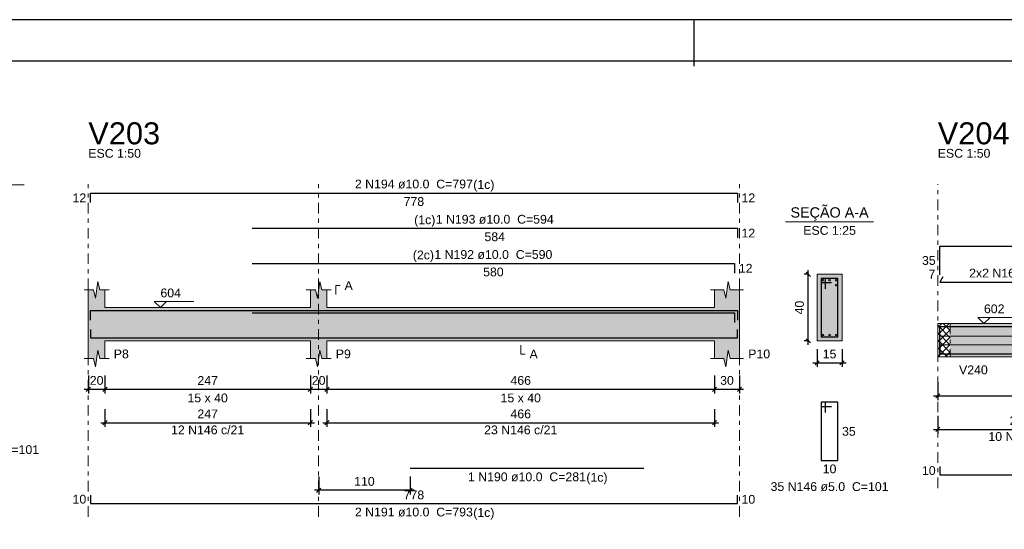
# Model space of a CAD drawing. Header units: millimetres. Extents: x 0 to 119, y 0 to 84.
# Tile 19 of 30: x 47 to 71, y 72 to 84. Entities that reach past the tile are written whole.
import ezdxf

# ---------------------------------------------------------------- set-up
doc = ezdxf.new("R2010")
doc.units = ezdxf.units.MM
doc.header["$MEASUREMENT"] = 0
doc.linetypes.add('DASHDOT', pattern=[2.54, 1.27, -0.635, 0, -0.635])
doc.linetypes.add('NULL', pattern=[0])
doc.layers.get('0').update_dxf_attribs({"lineweight": 18})
for name, color, linetype, lineweight in [('Descrição da armadura', 7, 'Continuous', 0), ('DT-Arm complementar', 5, 'Continuous', 5), ('DT-Barras na forma', 2, 'Continuous', 30), ('DT-Barras no corte', 5, 'Continuous', 5), ('DT-Barras rebatidas', 2, 'Continuous', 30), ('DT-Cotas', 9, 'Continuous', 5), ('DT-Forma', 5, 'Continuous', 5), ('DT-Hachura forma vigas', 254, 'Continuous', 5), ('DT-Hachura intersecção vigas', 9, 'Continuous', 5), ('DT-Hachura seção vigas', 254, 'Continuous', 5), ('DT-Pontilhado', 9, 'DASHDOT', 5), ('DT-Textos', 7, 'Continuous', 5), ('DT-Título', 3, 'Continuous', 20), ('Textos armaduras', 7, 'Continuous', 0)]:
    doc.layers.add(name, color=color, linetype=linetype, lineweight=lineweight)
doc.layers.add('SEDUC_MARF', color=1, linetype='Continuous')
doc.layers.add('SEDUC_MARGG', color=7, linetype='Continuous')
doc.styles.add('Arial', font='txt')
doc.dimstyles.new('UM_25.000000', dxfattribs={"dimtxt": 0.18, "dimasz": 0.1, "dimexe": 0.1, "dimexo": 0.2, "dimgap": 0, "dimtad": 1, "dimtih": 1, "dimtoh": 1, "dimdec": 1, "dimlfac": 25, "dimzin": 0, "dimdsep": 46, "dimtxsty": 'Standard', "dimcen": 0.09, "dimdle": 0.1, "dimadec": 1, "dimazin": 2, "dimtfac": 1, "dimtdec": 4, "dimtofl": 0, "dimtmove": 0, "dimatfit": 3, "dimfxl": 1, "dimtolj": 1, "dimarcsym": 0})
doc.dimstyles.new('UM_50.000000', dxfattribs={"dimtxt": 0.18, "dimasz": 0.1, "dimexe": 0.1, "dimexo": 0.2, "dimgap": 0, "dimtad": 1, "dimtih": 1, "dimtoh": 1, "dimdec": 1, "dimlfac": 50, "dimzin": 0, "dimdsep": 46, "dimtxsty": 'Standard', "dimcen": 0.09, "dimdle": 0.1, "dimadec": 1, "dimazin": 2, "dimtfac": 1, "dimtdec": 4, "dimtofl": 0, "dimtmove": 0, "dimatfit": 3, "dimfxl": 1, "dimtolj": 1, "dimarcsym": 0})

# ---------------------------------------------------------------- blocks, each defined once
blk = doc.blocks.new('_Oblique')
at = {"color": 0, "linetype": 'ByBlock', "lineweight": -2}
blk.add_line((-0.5, -0.5), (0.5, 0.5), dxfattribs=at)
blk = doc.blocks.new('*D26')
at = {"layer": 'Defpoints', "color": 0}
for p in [(48.839, 75.74), (49.239, 75.74), (49.239, 75.21)]:
    blk.add_point(p, dxfattribs=at)
at = {"layer": 'DT-Cotas', "color": 0, "lineweight": -2}
for p, q in [((48.839, 75.54), (48.839, 75.11)), ((49.239, 75.54), (49.239, 75.11)), ((48.739, 75.21), (49.339, 75.21))]:
    blk.add_line(p, q, dxfattribs=at)
at = {"layer": 'DT-Cotas', "color": 0, "lineweight": -2, "xscale": 0.1, "yscale": 0.1, "zscale": 0.1, "rotation": 180}
blk.add_blockref('_Oblique', (48.839, 75.21), dxfattribs=at)
at = {"layer": 'DT-Cotas', "color": 0, "lineweight": -2, "xscale": 0.1, "yscale": 0.1, "zscale": 0.1}
blk.add_blockref('_Oblique', (49.239, 75.21), dxfattribs=at)
at = {"layer": 'DT-Cotas', "color": 7, "insert": (49.039, 75.422), "char_height": 0.2118, "attachment_point": 5, "rotation": 0.0057, "style": 'Arial'}
blk.add_mtext('\\A1;20', dxfattribs=at)
blk = doc.blocks.new('*D27')
at = {"layer": 'Defpoints', "color": 0}
for p in [(49.239, 75.74), (54.179, 75.74), (54.179, 75.21)]:
    blk.add_point(p, dxfattribs=at)
at = {"layer": 'DT-Cotas', "color": 0, "lineweight": -2}
for p, q in [((49.239, 75.54), (49.239, 75.11)), ((54.179, 75.54), (54.179, 75.11)), ((49.139, 75.21), (54.279, 75.21))]:
    blk.add_line(p, q, dxfattribs=at)
at = {"layer": 'DT-Cotas', "color": 0, "lineweight": -2, "xscale": 0.1, "yscale": 0.1, "zscale": 0.1, "rotation": 180}
blk.add_blockref('_Oblique', (49.239, 75.21), dxfattribs=at)
at = {"layer": 'DT-Cotas', "color": 0, "lineweight": -2, "xscale": 0.1, "yscale": 0.1, "zscale": 0.1}
blk.add_blockref('_Oblique', (54.179, 75.21), dxfattribs=at)
at = {"layer": 'DT-Cotas', "color": 7, "insert": (51.709, 75.422), "char_height": 0.2118, "attachment_point": 5, "rotation": 0.0057, "style": 'Arial'}
blk.add_mtext('\\A1;247', dxfattribs=at)
blk = doc.blocks.new('*D28')
at = {"layer": 'Defpoints', "color": 0}
for p in [(54.179, 75.74), (54.579, 75.74), (54.579, 75.21)]:
    blk.add_point(p, dxfattribs=at)
at = {"layer": 'DT-Cotas', "color": 0, "lineweight": -2}
for p, q in [((54.179, 75.54), (54.179, 75.11)), ((54.579, 75.54), (54.579, 75.11)), ((54.079, 75.21), (54.679, 75.21))]:
    blk.add_line(p, q, dxfattribs=at)
at = {"layer": 'DT-Cotas', "color": 0, "lineweight": -2, "xscale": 0.1, "yscale": 0.1, "zscale": 0.1, "rotation": 180}
blk.add_blockref('_Oblique', (54.179, 75.21), dxfattribs=at)
at = {"layer": 'DT-Cotas', "color": 0, "lineweight": -2, "xscale": 0.1, "yscale": 0.1, "zscale": 0.1}
blk.add_blockref('_Oblique', (54.579, 75.21), dxfattribs=at)
at = {"layer": 'DT-Cotas', "color": 7, "insert": (54.379, 75.422), "char_height": 0.2118, "attachment_point": 5, "rotation": 0.0057, "style": 'Arial'}
blk.add_mtext('\\A1;20', dxfattribs=at)
blk = doc.blocks.new('*D29')
at = {"layer": 'Defpoints', "color": 0}
for p in [(54.579, 75.74), (63.899, 75.74), (63.899, 75.21)]:
    blk.add_point(p, dxfattribs=at)
at = {"layer": 'DT-Cotas', "color": 0, "lineweight": -2}
for p, q in [((54.579, 75.54), (54.579, 75.11)), ((63.899, 75.54), (63.899, 75.11)), ((54.479, 75.21), (63.999, 75.21))]:
    blk.add_line(p, q, dxfattribs=at)
at = {"layer": 'DT-Cotas', "color": 0, "lineweight": -2, "xscale": 0.1, "yscale": 0.1, "zscale": 0.1, "rotation": 180}
blk.add_blockref('_Oblique', (54.579, 75.21), dxfattribs=at)
at = {"layer": 'DT-Cotas', "color": 0, "lineweight": -2, "xscale": 0.1, "yscale": 0.1, "zscale": 0.1}
blk.add_blockref('_Oblique', (63.899, 75.21), dxfattribs=at)
at = {"layer": 'DT-Cotas', "color": 7, "insert": (59.239, 75.422), "char_height": 0.2118, "attachment_point": 5, "rotation": 0.0057, "style": 'Arial'}
blk.add_mtext('\\A1;466', dxfattribs=at)
blk = doc.blocks.new('*D30')
at = {"layer": 'Defpoints', "color": 0}
for p in [(63.899, 75.74), (64.499, 75.74), (64.499, 75.21)]:
    blk.add_point(p, dxfattribs=at)
at = {"layer": 'DT-Cotas', "color": 0, "lineweight": -2}
for p, q in [((63.899, 75.54), (63.899, 75.11)), ((64.499, 75.54), (64.499, 75.11)), ((63.799, 75.21), (64.599, 75.21))]:
    blk.add_line(p, q, dxfattribs=at)
at = {"layer": 'DT-Cotas', "color": 0, "lineweight": -2, "xscale": 0.1, "yscale": 0.1, "zscale": 0.1, "rotation": 180}
blk.add_blockref('_Oblique', (63.899, 75.21), dxfattribs=at)
at = {"layer": 'DT-Cotas', "color": 0, "lineweight": -2, "xscale": 0.1, "yscale": 0.1, "zscale": 0.1}
blk.add_blockref('_Oblique', (64.499, 75.21), dxfattribs=at)
at = {"layer": 'DT-Cotas', "color": 7, "insert": (64.199, 75.422), "char_height": 0.2118, "attachment_point": 5, "rotation": 0.0057, "style": 'Arial'}
blk.add_mtext('\\A1;30', dxfattribs=at)
blk = doc.blocks.new('*D31')
at = {"layer": 'Defpoints', "color": 0}
for p in [(54.379, 73.311), (56.579, 73.311), (54.379, 72.781)]:
    blk.add_point(p, dxfattribs=at)
at = {"layer": 'DT-Cotas', "color": 0, "lineweight": -2}
for p, q in [((54.379, 73.111), (54.379, 72.681)), ((56.579, 73.111), (56.579, 72.681)), ((56.679, 72.781), (54.279, 72.781))]:
    blk.add_line(p, q, dxfattribs=at)
at = {"layer": 'DT-Cotas', "color": 0, "lineweight": -2, "xscale": 0.1, "yscale": 0.1, "zscale": 0.1, "rotation": 180}
blk.add_blockref('_Oblique', (54.379, 72.781), dxfattribs=at)
at = {"layer": 'DT-Cotas', "color": 0, "lineweight": -2, "xscale": 0.1, "yscale": 0.1, "zscale": 0.1}
blk.add_blockref('_Oblique', (56.579, 72.781), dxfattribs=at)
at = {"layer": 'DT-Cotas', "color": 7, "insert": (55.479, 72.993), "char_height": 0.2118, "attachment_point": 5, "rotation": 0.0057, "style": 'Arial'}
blk.add_mtext('\\A1;110', dxfattribs=at)
blk = doc.blocks.new('*D32')
at = {"layer": 'Defpoints', "color": 0}
for p in [(66.155, 77.975), (66.367, 77.975), (66.367, 76.375)]:
    blk.add_point(p, dxfattribs=at)
at = {"layer": 'DT-Cotas', "color": 0, "lineweight": -2}
for p, q in [((66.167, 77.975), (66.055, 77.975)), ((66.155, 76.275), (66.155, 78.075)), ((66.167, 76.375), (66.055, 76.375))]:
    blk.add_line(p, q, dxfattribs=at)
at = {"layer": 'DT-Cotas', "color": 0, "lineweight": -2, "xscale": 0.1, "yscale": 0.1, "zscale": 0.1}
for p, rotation in [((66.155, 77.975), 90), ((66.155, 76.375), 270)]:
    blk.add_blockref('_Oblique', p, dxfattribs=dict(at, rotation=rotation))
at = {"layer": 'DT-Cotas', "color": 7, "insert": (65.943, 77.175), "char_height": 0.2118, "attachment_point": 5, "rotation": 90, "style": 'Arial'}
blk.add_mtext('\\A1;40', dxfattribs=at)
blk = doc.blocks.new('*D33')
at = {"layer": 'Defpoints', "color": 0}
for p in [(66.367, 76.375), (66.967, 76.375), (66.967, 75.846)]:
    blk.add_point(p, dxfattribs=at)
at = {"layer": 'DT-Cotas', "color": 0, "lineweight": -2}
for p, q in [((66.367, 76.175), (66.367, 75.746)), ((66.967, 76.175), (66.967, 75.746)), ((66.267, 75.846), (67.067, 75.846))]:
    blk.add_line(p, q, dxfattribs=at)
at = {"layer": 'DT-Cotas', "color": 0, "lineweight": -2, "xscale": 0.1, "yscale": 0.1, "zscale": 0.1, "rotation": 180}
blk.add_blockref('_Oblique', (66.367, 75.846), dxfattribs=at)
at = {"layer": 'DT-Cotas', "color": 0, "lineweight": -2, "xscale": 0.1, "yscale": 0.1, "zscale": 0.1}
blk.add_blockref('_Oblique', (66.967, 75.846), dxfattribs=at)
at = {"layer": 'DT-Cotas', "color": 7, "insert": (66.667, 76.058), "char_height": 0.2118, "attachment_point": 5, "rotation": 0.0057, "style": 'Arial'}
blk.add_mtext('\\A1;15', dxfattribs=at)
blk = doc.blocks.new('*D34')
at = {"layer": 'Defpoints', "color": 0}
for p in [(49.239, 74.935), (54.179, 74.935), (54.179, 74.406)]:
    blk.add_point(p, dxfattribs=at)
at = {"layer": 'DT-Cotas', "color": 0, "lineweight": -2}
for p, q in [((49.239, 74.735), (49.239, 74.306)), ((54.179, 74.735), (54.179, 74.306)), ((49.139, 74.406), (54.279, 74.406))]:
    blk.add_line(p, q, dxfattribs=at)
at = {"layer": 'DT-Cotas', "color": 0, "lineweight": -2, "xscale": 0.1, "yscale": 0.1, "zscale": 0.1, "rotation": 180}
blk.add_blockref('_Oblique', (49.239, 74.406), dxfattribs=at)
at = {"layer": 'DT-Cotas', "color": 0, "lineweight": -2, "xscale": 0.1, "yscale": 0.1, "zscale": 0.1}
blk.add_blockref('_Oblique', (54.179, 74.406), dxfattribs=at)
at = {"layer": 'DT-Cotas', "color": 7, "insert": (51.709, 74.617), "char_height": 0.2118, "attachment_point": 5, "rotation": 0.0057, "style": 'Arial'}
blk.add_mtext('\\A1;247', dxfattribs=at)
blk = doc.blocks.new('*D35')
at = {"layer": 'Defpoints', "color": 0}
for p in [(54.579, 74.935), (63.899, 74.935), (63.899, 74.406)]:
    blk.add_point(p, dxfattribs=at)
at = {"layer": 'DT-Cotas', "color": 0, "lineweight": -2}
for p, q in [((54.579, 74.735), (54.579, 74.306)), ((63.899, 74.735), (63.899, 74.306)), ((54.479, 74.406), (63.999, 74.406))]:
    blk.add_line(p, q, dxfattribs=at)
at = {"layer": 'DT-Cotas', "color": 0, "lineweight": -2, "xscale": 0.1, "yscale": 0.1, "zscale": 0.1, "rotation": 180}
blk.add_blockref('_Oblique', (54.579, 74.406), dxfattribs=at)
at = {"layer": 'DT-Cotas', "color": 0, "lineweight": -2, "xscale": 0.1, "yscale": 0.1, "zscale": 0.1}
blk.add_blockref('_Oblique', (63.899, 74.406), dxfattribs=at)
at = {"layer": 'DT-Cotas', "color": 7, "insert": (59.239, 74.617), "char_height": 0.2118, "attachment_point": 5, "rotation": 0.0057, "style": 'Arial'}
blk.add_mtext('\\A1;466', dxfattribs=at)
blk = doc.blocks.new('*D36')
at = {"layer": 'Defpoints', "color": 0}
for p in [(69.269, 75.58), (73.615, 75.58), (73.615, 75.051)]:
    blk.add_point(p, dxfattribs=at)
at = {"layer": 'DT-Cotas', "color": 0, "lineweight": -2}
for p, q in [((69.269, 75.38), (69.269, 74.951)), ((73.615, 75.38), (73.615, 74.951)), ((69.169, 75.051), (73.715, 75.051))]:
    blk.add_line(p, q, dxfattribs=at)
at = {"layer": 'DT-Cotas', "color": 0, "lineweight": -2, "xscale": 0.1, "yscale": 0.1, "zscale": 0.1, "rotation": 180}
blk.add_blockref('_Oblique', (69.269, 75.051), dxfattribs=at)
at = {"layer": 'DT-Cotas', "color": 0, "lineweight": -2, "xscale": 0.1, "yscale": 0.1, "zscale": 0.1}
blk.add_blockref('_Oblique', (73.615, 75.051), dxfattribs=at)
at = {"layer": 'DT-Cotas', "color": 7, "insert": (71.442, 75.263), "char_height": 0.2118, "attachment_point": 5, "rotation": 0.0057, "style": 'Arial'}
blk.add_mtext('\\A1;217.3', dxfattribs=at)
blk = doc.blocks.new('*D42')
at = {"layer": 'Defpoints', "color": 0}
for p in [(69.269, 74.775), (73.465, 74.775), (73.465, 74.246)]:
    blk.add_point(p, dxfattribs=at)
at = {"layer": 'DT-Cotas', "color": 0, "lineweight": -2}
for p, q in [((69.269, 74.575), (69.269, 74.146)), ((73.465, 74.575), (73.465, 74.146)), ((69.169, 74.246), (73.565, 74.246))]:
    blk.add_line(p, q, dxfattribs=at)
at = {"layer": 'DT-Cotas', "color": 0, "lineweight": -2, "xscale": 0.1, "yscale": 0.1, "zscale": 0.1, "rotation": 180}
blk.add_blockref('_Oblique', (69.269, 74.246), dxfattribs=at)
at = {"layer": 'DT-Cotas', "color": 0, "lineweight": -2, "xscale": 0.1, "yscale": 0.1, "zscale": 0.1}
blk.add_blockref('_Oblique', (73.465, 74.246), dxfattribs=at)
at = {"layer": 'DT-Cotas', "color": 7, "insert": (71.367, 74.458), "char_height": 0.2118, "attachment_point": 5, "rotation": 0.0057, "style": 'Arial'}
blk.add_mtext('\\A1;209.8', dxfattribs=at)

msp = doc.modelspace()

# ---------------------------------------------------------------- hatches: boundary and pattern name
at = {"layer": 'DT-Hachura forma vigas', "linetype": 'Continuous'}
for points in [[(64.4991, 75.9517), (64.4991, 76.3753), (64.4991, 77.1753), (64.4991, 77.5989), (64.2741, 77.5989), (64.2241, 77.7989), (64.1741, 77.3989), (64.1241, 77.5989), (63.8991, 77.5989), (63.8991, 77.1753), (54.5785, 77.1753), (54.5785, 77.5989), (54.4535, 77.5989), (54.4035, 77.7989), (54.3535, 77.3989), (54.3035, 77.5989), (54.1785, 77.5989), (54.1785, 77.1753), (49.2385, 77.1753), (49.2385, 77.5989), (49.1135, 77.5989), (49.0635, 77.7989), (49.0135, 77.3989), (48.9635, 77.5989), (48.8385, 77.5989), (48.8385, 77.1753), (48.8385, 76.3753), (48.8385, 75.9517), (48.9635, 75.9517), (49.0135, 75.7517), (49.0635, 76.1517), (49.1135, 75.9517), (49.2385, 75.9517), (49.2385, 76.3753), (54.1785, 76.3753), (54.1785, 75.9517), (54.3035, 75.9517), (54.3535, 75.7517), (54.4035, 76.1517), (54.4535, 75.9517), (54.5785, 75.9517), (54.5785, 76.3753), (63.8991, 76.3753), (63.8991, 75.9517), (64.1241, 75.9517), (64.1741, 75.7517), (64.2241, 76.1517), (64.2741, 75.9517), (64.4991, 75.9517)], [(69.5687, 75.992), (73.4653, 75.992), (73.4653, 76.792), (69.5687, 76.792), (69.5687, 75.992)]]:
    msp.add_hatch(color=254, dxfattribs=at).paths.add_polyline_path(points)
at = {"layer": 'DT-Hachura intersecção vigas', "linetype": 'Continuous'}
h = msp.add_hatch(dxfattribs=at)
h.set_pattern_fill('ANSI37', color=9, style=0)
h.paths.add_polyline_path([(69.2687, 75.992), (69.5687, 75.992), (69.5687, 76.792), (69.2687, 76.792), (69.2687, 75.992)])
at = {"layer": 'DT-Hachura seção vigas', "linetype": 'Continuous'}
msp.add_hatch(color=254, dxfattribs=at).paths.add_polyline_path([(66.3667, 76.3753), (66.3667, 76.3753), (66.9667, 76.3753), (66.9667, 77.9753), (66.3667, 77.9753), (66.3667, 76.3753)])

# ---------------------------------------------------------------- linework, layer by layer
at = {"layer": 'DT-Arm complementar'}
for p, q in [((69.3187, 76.4907), (73.7153, 76.4907)), ((69.3187, 76.2814), (73.7153, 76.2814))]:
    msp.add_line(p, q, dxfattribs=at)
at = {"layer": 'DT-Barras na forma'}
for p, q in [((66.5667, 77.8753), (66.4667, 77.8753)), ((66.4667, 77.8753), (66.4667, 76.4753)), ((66.8667, 77.8753), (66.4667, 77.8753)), ((66.4667, 77.8753), (66.4667, 77.7753)), ((66.4667, 77.7753), (66.7167, 77.7753)), ((66.5667, 77.6253), (66.5667, 77.8753)), ((66.8667, 76.4753), (66.8667, 77.8753)), ((66.4667, 76.4753), (66.8667, 76.4753))]:
    msp.add_line(p, q, dxfattribs=at)
for points in [[(48.8885, 76.8753), (48.8885, 77.1053), (64.4491, 77.1053), (64.4491, 76.8753)], [(52.7785, 77.1053), (64.4491, 77.1053), (64.4491, 76.8753)], [(52.7785, 77.0453), (64.3835, 77.0453), (64.3835, 76.8153)], [(48.8885, 76.6453), (48.8885, 76.4453), (64.4491, 76.4453), (64.4491, 76.6453)], [(69.3187, 76.026), (69.3187, 76.716), (78.0153, 76.716)], [(56.5785, 76.4453), (62.1991, 76.4453)], [(69.3187, 76.262), (69.3187, 76.062), (88.0543, 76.062), (88.0543, 76.262)]]:
    msp.add_lwpolyline(points, dxfattribs=at)
at = {"layer": 'DT-Barras no corte'}
for centre in [(66.5067, 77.8353), (66.6667, 77.8353), (66.8267, 77.8353), (66.8267, 77.7153), (66.5067, 76.5153), (66.6667, 76.5153), (66.8267, 76.5153)]:
    msp.add_circle(centre, 0.02, dxfattribs=at)
at = {"layer": 'DT-Barras rebatidas'}
for points in [[(48.8885, 79.6993), (48.8885, 79.9293), (64.4491, 79.9293), (64.4491, 79.6993)], [(52.7785, 79.0821), (64.4491, 79.0821), (64.4491, 78.8521)], [(69.3187, 77.9605), (69.3187, 78.6505), (78.0153, 78.6505)], [(52.7785, 78.2349), (64.3835, 78.2349), (64.3835, 78.0049)], [(69.3912, 77.913), (69.3187, 77.7875), (73.7153, 77.7875)], [(66.5667, 74.6486), (66.5667, 74.8986), (66.4667, 74.8986), (66.4667, 73.4986), (66.8667, 73.4986), (66.8667, 74.8986), (66.4667, 74.8986), (66.4667, 74.7986), (66.7167, 74.7986)], [(56.5785, 73.3106), (62.1991, 73.3106)], [(69.3187, 73.351), (69.3187, 73.151), (88.0543, 73.151), (88.0543, 73.351)], [(48.8885, 72.6634), (48.8885, 72.4634), (64.4491, 72.4634), (64.4491, 72.6634)]]:
    msp.add_lwpolyline(points, dxfattribs=at)
at = {"layer": 'DT-Forma'}
for p, q in [((66.9667, 77.9753), (66.3667, 77.9753)), ((66.3667, 77.9753), (66.3667, 76.3753)), ((66.9667, 76.3753), (66.9667, 77.9753)), ((49.0135, 77.3989), (49.0635, 77.7989)), ((49.0635, 77.7989), (49.1135, 77.5989)), ((54.3535, 77.3989), (54.4035, 77.7989)), ((54.4035, 77.7989), (54.4535, 77.5989)), ((64.1741, 77.3989), (64.2241, 77.7989)), ((64.2241, 77.7989), (64.2741, 77.5989)), ((48.7385, 77.5989), (48.9635, 77.5989)), ((48.8385, 77.1753), (48.8385, 77.5989)), ((48.9635, 77.5989), (49.0135, 77.3989)), ((49.1135, 77.5989), (49.3385, 77.5989)), ((49.2385, 77.5989), (49.2385, 77.1753)), ((54.0785, 77.5989), (54.3035, 77.5989)), ((54.1785, 77.1753), (54.1785, 77.5989)), ((54.3035, 77.5989), (54.3535, 77.3989)), ((54.4535, 77.5989), (54.6785, 77.5989)), ((54.5785, 77.5989), (54.5785, 77.1753)), ((63.7991, 77.5989), (64.1241, 77.5989)), ((63.8991, 77.1753), (63.8991, 77.5989)), ((64.1241, 77.5989), (64.1741, 77.3989)), ((64.2741, 77.5989), (64.5991, 77.5989)), ((64.4991, 77.5989), (64.4991, 77.1753)), ((49.2385, 77.1753), (54.1785, 77.1753)), ((54.5785, 77.1753), (63.8991, 77.1753)), ((69.2687, 76.792), (69.5687, 76.792)), ((69.5687, 76.792), (73.4653, 76.792)), ((48.8385, 76.3753), (48.8385, 75.9517)), ((49.2385, 75.9517), (49.2385, 76.3753)), ((49.2385, 76.3753), (54.1785, 76.3753)), ((54.1785, 76.3753), (54.1785, 75.9517)), ((54.5785, 75.9517), (54.5785, 76.3753)), ((54.5785, 76.3753), (63.8991, 76.3753)), ((63.8991, 76.3753), (63.8991, 75.9517)), ((64.4991, 75.9517), (64.4991, 76.3753)), ((66.3667, 76.3753), (66.9667, 76.3753)), ((49.0135, 75.7517), (49.0635, 76.1517)), ((49.0635, 76.1517), (49.1135, 75.9517)), ((54.3535, 75.7517), (54.4035, 76.1517)), ((54.4035, 76.1517), (54.4535, 75.9517)), ((64.1741, 75.7517), (64.2241, 76.1517)), ((64.2241, 76.1517), (64.2741, 75.9517)), ((48.7385, 75.9517), (48.9635, 75.9517)), ((48.9635, 75.9517), (49.0135, 75.7517)), ((49.1135, 75.9517), (49.3385, 75.9517)), ((54.0785, 75.9517), (54.3035, 75.9517)), ((54.3035, 75.9517), (54.3535, 75.7517)), ((54.4535, 75.9517), (54.6785, 75.9517)), ((63.7991, 75.9517), (64.1241, 75.9517)), ((64.1241, 75.9517), (64.1741, 75.7517)), ((64.2741, 75.9517), (64.5991, 75.9517)), ((69.2687, 75.992), (69.5687, 75.992)), ((69.5687, 75.992), (73.4653, 75.992))]:
    msp.add_line(p, q, dxfattribs=at)
at = {"layer": 'DT-Forma', "linetype": 'Continuous'}
for p, q in [((48.8385, 76.3753), (48.8385, 77.1753)), ((64.4991, 77.1753), (64.4991, 76.3753)), ((69.2687, 75.992), (69.2687, 76.792))]:
    msp.add_line(p, q, dxfattribs=at)
at = {"layer": 'DT-Pontilhado', "ltscale": 0.2}
for p, q in [((48.8385, 72.1457), (48.8385, 80.1411)), ((54.3785, 72.1457), (54.3785, 80.1411)), ((64.4991, 72.1457), (64.4991, 80.1411)), ((69.2687, 72.8333), (69.2687, 80.1411)), ((69.5687, 76.792), (69.5687, 75.992))]:
    msp.add_line(p, q, dxfattribs=at)
at = {"layer": 'DT-Textos'}
for p, q in [((45.1775, 80.1297), (47.2955, 80.1297)), ((65.6077, 79.2402), (67.7257, 79.2402))]:
    msp.add_line(p, q, dxfattribs=at)
for points in [[(54.7903, 77.493), (54.7903, 77.7048), (54.8962, 77.7048)], [(50.7205, 77.3235), (50.5723, 77.1753), (50.424, 77.3235), (51.3771, 77.3235)], [(70.5277, 76.9403), (70.3794, 76.792), (70.2312, 76.9403), (71.1843, 76.9403)], [(59.2388, 76.2694), (59.2388, 76.0576), (59.3447, 76.0576)]]:
    msp.add_lwpolyline(points, dxfattribs=at)
at = {"layer": 'SEDUC_MARF'}
msp.add_line((63.4015, 84.1), (63.4015, 82.9804), dxfattribs=at)
msp.add_lwpolyline([(118.9, 84.1), (0, 84.1), (0, 0), (118.9, 0)], close=True, dxfattribs=at)
at = {"layer": 'SEDUC_MARGG'}
msp.add_lwpolyline([(2.5, 1), (117.9, 1), (117.9, 83.1), (2.5, 83.1), (2.5, 1)], dxfattribs=at)

# ---------------------------------------------------------------- texts
at = {"layer": 'Descrição da armadura', "linetype": 'NULL', "char_height": 0.2118, "attachment_point": 8, "line_spacing_factor": 0.9, "style": 'Arial'}
for s, insert, width in [('2 N194 ø10.0  C=797', (56.6687, 80.0356), 5.562109), ('1 N193 ø10.0  C=594', (58.6137, 79.1876), 5.562109), ('1 N192 ø10.0  C=590', (58.5807, 78.3406), 5.562109), ('2x2 N161 ø6.3  C=223', (71.5169, 77.8936), 5.852109), ('12 N146 c/21', (51.7085, 74.1238), 3.450264), ('23 N146 c/21', (59.2388, 74.1238), 3.450264), ('10 N146 c/21', (71.367, 73.9642), 3.450264), ('49 N146 ø5.0  C=101', (46.2364, 73.6466), 5.562109), ('1 N190 ø10.0  C=281', (59.3887, 72.9926), 5.562109), ('35 N146 ø5.0  C=101', (66.6667, 72.7576), 5.562109), ('2 N191 ø10.0  C=793', (56.6687, 72.1456), 5.562109)]:
    msp.add_mtext(s, dxfattribs=dict(at, insert=insert, width=width))
at = {"layer": 'DT-Textos', "linetype": 'NULL', "line_spacing_factor": 0.798, "style": 'Arial'}
for s, insert, char_height, width, attachment_point in [('ESC 1:50', (48.8387, 80.7766), 0.2118, 2.482559, 7), ('ESC 1:50', (69.2689, 80.7766), 0.2118, 2.482559, 7), ('(1c)', (58.0967, 79.9657), 0.2118, 0.998857, 7), ('SEÇÃO A-A', (66.6667, 79.2647), 0.2471, 3.812061, 8), ('(1c)', (57.1857, 79.1177), 0.2118, 0.998857, 9), ('ESC 1:25', (66.6667, 78.9226), 0.2118, 2.482559, 8), ('(2c)', (57.1527, 78.2707), 0.2118, 0.998857, 9), ('604', (50.5727, 77.4186), 0.2118, 0.967705, 7), ('A', (55.0017, 77.5986), 0.2118, 0.386855, 7), ('602', (70.3799, 77.0356), 0.2118, 0.967705, 7), ('P8', (49.4507, 75.9516), 0.2118, 0.709424, 7), ('P9', (54.7907, 75.9516), 0.2118, 0.709424, 7), ('A', (59.4507, 75.9516), 0.2118, 0.386855, 7), ('P10', (64.7107, 75.9516), 0.2118, 1.031992, 7), ('V240', (69.7809, 75.5686), 0.2118, 1.354561, 7), ('15 x 40', (51.7087, 74.8926), 0.2118, 1.902559, 8), ('15 x 40', (59.2387, 74.8926), 0.2118, 1.902559, 8), ('(1c)', (60.8167, 72.9227), 0.2118, 0.998857, 7), ('(1c)', (58.0967, 72.0757), 0.2118, 0.998857, 7)]:
    msp.add_mtext(s, dxfattribs=dict(at, insert=insert, char_height=char_height, width=width, attachment_point=attachment_point))
at = {"layer": 'DT-Título', "linetype": 'NULL', "char_height": 0.5295, "width": 3.456465, "attachment_point": 7, "line_spacing_factor": 0.798, "style": 'Arial'}
for s, insert in [('V203', (48.8387, 81.0944)), ('V204', (69.2689, 81.0944))]:
    msp.add_mtext(s, dxfattribs=dict(at, insert=insert))
at = {"layer": 'Textos armaduras', "linetype": 'NULL', "char_height": 0.2118, "line_spacing_factor": 0.9, "style": 'Arial'}
for s, insert, width, attachment_point in [('12', (48.7885, 79.7084), 1.045137, 9), ('778', (56.6688, 79.832), 1.367705, 2), ('12', (64.5491, 79.9202), 1.045137, 1), ('584', (58.6138, 78.9848), 1.367705, 2), ('12', (64.5491, 79.073), 1.045137, 1), ('35', (69.2187, 78.1996), 1.045137, 9), ('12', (64.4835, 78.2258), 1.045137, 1), ('7', (69.2121, 77.8733), 0.722568, 9), ('580', (58.581, 78.1376), 1.367705, 2), ('35', (66.9667, 74.3045), 1.045137, 1), ('10', (69.2187, 73.1451), 1.045137, 9), ('10', (66.6667, 73.4013), 1.045137, 2), ('10', (48.7885, 72.4575), 1.045137, 9), ('778', (56.6688, 72.5607), 1.367705, 8), ('10', (64.5491, 72.6693), 1.045137, 1)]:
    msp.add_mtext(s, dxfattribs=dict(at, insert=insert, width=width, attachment_point=attachment_point))

# ---------------------------------------------------------------- dimensions: what is measured, and where the dimension line sits
at = {"layer": 'DT-Cotas'}
for base, p1, p2, angle, dimstyle, override, picture, middle, dimtype, turn in [((66.1549, 77.9753), (66.3667, 76.3753), (66.3667, 77.9753), 90, 'UM_25.000000', {"dimtxt": 0.2118, "dimasz": 0.1, "dimexe": 0.1, "dimexo": 0.2, "dimtad": 1, "dimtih": 0, "dimtoh": 0, "dimdec": 1, "dimlfac": 25, "dimzin": 8, "dimtxsty": 'Arial', "dimblk": 'Oblique', "dimblk1": 'Oblique', "dimblk2": 'Oblique', "dimsah": 1, "dimdle": 0.1, "dimse1": 0, "dimse2": 0, "dimclrt": 7, "dimadec": 1, "dimazin": 3, "dimtmove": 2, "dimldrblk": 'Oblique'}, '*D32', (65.9431, 77.1753), 160, 90), ((54.3785, 72.7811), (56.5785, 73.3106), (54.3785, 73.3106), 180, 'UM_50.000000', {"dimtxt": 0.2118, "dimasz": 0.1, "dimexe": 0.1, "dimexo": 0.2, "dimtad": 1, "dimtih": 0, "dimtoh": 0, "dimdec": 1, "dimlfac": 50, "dimzin": 8, "dimtxsty": 'Arial', "dimblk": 'Oblique', "dimblk1": 'Oblique', "dimblk2": 'Oblique', "dimsah": 1, "dimdle": 0.1, "dimse1": 0, "dimse2": 0, "dimclrt": 7, "dimadec": 1, "dimazin": 3, "dimtmove": 2, "dimldrblk": 'Oblique'}, '*D31', (55.4785, 72.9929), 161, 0.00573)]:
    dim = msp.add_linear_dim(base=base, p1=p1, p2=p2, angle=angle, dimstyle=dimstyle, override=override, dxfattribs=at)
    dim.commit()
    dim.dimension.update_dxf_attribs({"geometry": picture, "text_midpoint": middle, "dimtype": dimtype, "text_rotation": turn})
for base, p1, p2, dimstyle, override, picture, middle in [((66.9667, 75.8458), (66.3667, 76.3753), (66.9667, 76.3753), 'UM_25.000000', {"dimtxt": 0.2118, "dimasz": 0.1, "dimexe": 0.1, "dimexo": 0.2, "dimtad": 1, "dimtih": 0, "dimtoh": 0, "dimdec": 1, "dimlfac": 25, "dimzin": 8, "dimtxsty": 'Arial', "dimblk": 'Oblique', "dimblk1": 'Oblique', "dimblk2": 'Oblique', "dimsah": 1, "dimdle": 0.1, "dimse1": 0, "dimse2": 0, "dimclrt": 7, "dimadec": 1, "dimazin": 3, "dimtmove": 2, "dimldrblk": 'Oblique'}, '*D33', (66.6667, 76.0576)), ((49.2385, 75.2104), (48.8385, 75.7399), (49.2385, 75.7399), 'UM_50.000000', {"dimtxt": 0.2118, "dimasz": 0.1, "dimexe": 0.1, "dimexo": 0.2, "dimtad": 1, "dimtih": 0, "dimtoh": 0, "dimdec": 1, "dimlfac": 50, "dimzin": 8, "dimtxsty": 'Arial', "dimblk": 'Oblique', "dimblk1": 'Oblique', "dimblk2": 'Oblique', "dimsah": 1, "dimdle": 0.1, "dimse1": 0, "dimse2": 0, "dimclrt": 7, "dimadec": 1, "dimazin": 3, "dimtmove": 2, "dimldrblk": 'Oblique'}, '*D26', (49.0385, 75.4222)), ((54.1785, 75.2104), (49.2385, 75.7399), (54.1785, 75.7399), 'UM_50.000000', {"dimtxt": 0.2118, "dimasz": 0.1, "dimexe": 0.1, "dimexo": 0.2, "dimtad": 1, "dimtih": 0, "dimtoh": 0, "dimdec": 1, "dimlfac": 50, "dimzin": 8, "dimtxsty": 'Arial', "dimblk": 'Oblique', "dimblk1": 'Oblique', "dimblk2": 'Oblique', "dimsah": 1, "dimdle": 0.1, "dimse1": 0, "dimse2": 0, "dimclrt": 7, "dimadec": 1, "dimazin": 3, "dimtmove": 2, "dimldrblk": 'Oblique'}, '*D27', (51.7085, 75.4222)), ((54.5785, 75.2104), (54.1785, 75.7399), (54.5785, 75.7399), 'UM_50.000000', {"dimtxt": 0.2118, "dimasz": 0.1, "dimexe": 0.1, "dimexo": 0.2, "dimtad": 1, "dimtih": 0, "dimtoh": 0, "dimdec": 1, "dimlfac": 50, "dimzin": 8, "dimtxsty": 'Arial', "dimblk": 'Oblique', "dimblk1": 'Oblique', "dimblk2": 'Oblique', "dimsah": 1, "dimdle": 0.1, "dimse1": 0, "dimse2": 0, "dimclrt": 7, "dimadec": 1, "dimazin": 3, "dimtmove": 2, "dimldrblk": 'Oblique'}, '*D28', (54.3785, 75.4222)), ((63.8991, 75.2104), (54.5785, 75.7399), (63.8991, 75.7399), 'UM_50.000000', {"dimtxt": 0.2118, "dimasz": 0.1, "dimexe": 0.1, "dimexo": 0.2, "dimtad": 1, "dimtih": 0, "dimtoh": 0, "dimdec": 1, "dimlfac": 50, "dimzin": 8, "dimtxsty": 'Arial', "dimblk": 'Oblique', "dimblk1": 'Oblique', "dimblk2": 'Oblique', "dimsah": 1, "dimdle": 0.1, "dimse1": 0, "dimse2": 0, "dimclrt": 7, "dimadec": 1, "dimazin": 3, "dimtmove": 2, "dimldrblk": 'Oblique'}, '*D29', (59.2388, 75.4222)), ((64.4991, 75.2104), (63.8991, 75.7399), (64.4991, 75.7399), 'UM_50.000000', {"dimtxt": 0.2118, "dimasz": 0.1, "dimexe": 0.1, "dimexo": 0.2, "dimtad": 1, "dimtih": 0, "dimtoh": 0, "dimdec": 1, "dimlfac": 50, "dimzin": 8, "dimtxsty": 'Arial', "dimblk": 'Oblique', "dimblk1": 'Oblique', "dimblk2": 'Oblique', "dimsah": 1, "dimdle": 0.1, "dimse1": 0, "dimse2": 0, "dimclrt": 7, "dimadec": 1, "dimazin": 3, "dimtmove": 2, "dimldrblk": 'Oblique'}, '*D30', (64.1991, 75.4222)), ((73.6153, 75.0507), (69.2687, 75.5802), (73.6153, 75.5802), 'UM_50.000000', {"dimtxt": 0.2118, "dimasz": 0.1, "dimexe": 0.1, "dimexo": 0.2, "dimtad": 1, "dimtih": 0, "dimtoh": 0, "dimdec": 1, "dimlfac": 50, "dimzin": 8, "dimtxsty": 'Arial', "dimblk": 'Oblique', "dimblk1": 'Oblique', "dimblk2": 'Oblique', "dimsah": 1, "dimdle": 0.1, "dimse1": 0, "dimse2": 0, "dimclrt": 7, "dimadec": 1, "dimazin": 3, "dimtmove": 2, "dimldrblk": 'Oblique'}, '*D36', (71.442, 75.2625)), ((54.1785, 74.4055), (49.2385, 74.935), (54.1785, 74.935), 'UM_50.000000', {"dimtxt": 0.2118, "dimasz": 0.1, "dimexe": 0.1, "dimexo": 0.2, "dimtad": 1, "dimtih": 0, "dimtoh": 0, "dimdec": 1, "dimlfac": 50, "dimzin": 8, "dimtxsty": 'Arial', "dimblk": 'Oblique', "dimblk1": 'Oblique', "dimblk2": 'Oblique', "dimsah": 1, "dimdle": 0.1, "dimse1": 0, "dimse2": 0, "dimclrt": 7, "dimadec": 1, "dimazin": 3, "dimtmove": 2, "dimldrblk": 'Oblique'}, '*D34', (51.7085, 74.6173)), ((63.8991, 74.4055), (54.5785, 74.935), (63.8991, 74.935), 'UM_50.000000', {"dimtxt": 0.2118, "dimasz": 0.1, "dimexe": 0.1, "dimexo": 0.2, "dimtad": 1, "dimtih": 0, "dimtoh": 0, "dimdec": 1, "dimlfac": 50, "dimzin": 8, "dimtxsty": 'Arial', "dimblk": 'Oblique', "dimblk1": 'Oblique', "dimblk2": 'Oblique', "dimsah": 1, "dimdle": 0.1, "dimse1": 0, "dimse2": 0, "dimclrt": 7, "dimadec": 1, "dimazin": 3, "dimtmove": 2, "dimldrblk": 'Oblique'}, '*D35', (59.2388, 74.6173)), ((73.4653, 74.2459), (69.2687, 74.7754), (73.4653, 74.7754), 'UM_50.000000', {"dimtxt": 0.2118, "dimasz": 0.1, "dimexe": 0.1, "dimexo": 0.2, "dimtad": 1, "dimtih": 0, "dimtoh": 0, "dimdec": 1, "dimlfac": 50, "dimzin": 8, "dimtxsty": 'Arial', "dimblk": 'Oblique', "dimblk1": 'Oblique', "dimblk2": 'Oblique', "dimsah": 1, "dimdle": 0.1, "dimse1": 0, "dimse2": 0, "dimclrt": 7, "dimadec": 1, "dimazin": 3, "dimtmove": 2, "dimldrblk": 'Oblique'}, '*D42', (71.367, 74.4577))]:
    dim = msp.add_linear_dim(base=base, p1=p1, p2=p2, dimstyle=dimstyle, override=override, dxfattribs=at)
    dim.commit()
    dim.dimension.update_dxf_attribs({"geometry": picture, "text_midpoint": middle, "dimtype": 160, "text_rotation": 0.00573})

doc.saveas('drawing.dxf')
